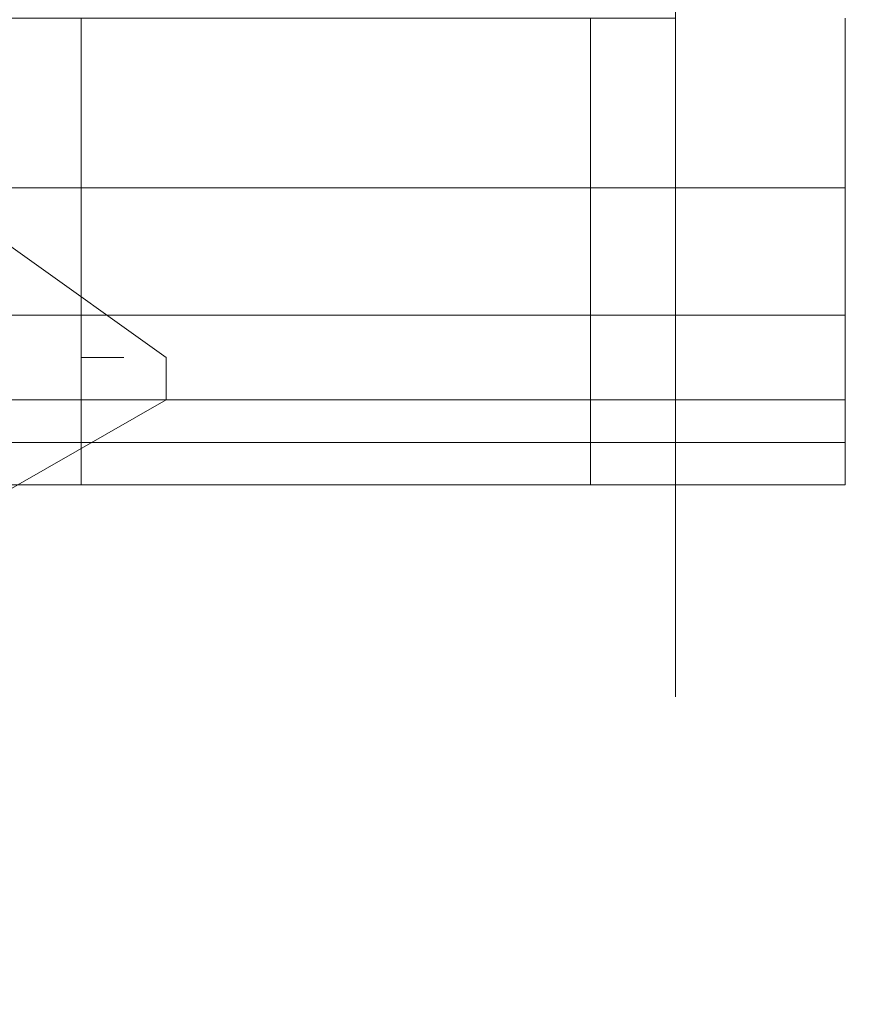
# Model space of a CAD drawing. Header units: inches. Extents: x -79624 to 52587, y -27526 to 10116.
# Tile 114 of 256: x 10288 to 10468, y -15528 to -15319. Entities that reach past the tile are written whole.
import ezdxf

# ---------------------------------------------------------------- set-up
doc = ezdxf.new("R2010")
doc.units = ezdxf.units.IN
doc.header["$MEASUREMENT"] = 0
doc.layers.add('- მექანიკური ნაწილი', color=7, linetype='Continuous', lineweight=18)
doc.layers.add('Dimensioning - General', color=7, linetype='Continuous')
doc.styles.add('GENERATED_STYLE_1', font='txt')
doc.dimstyles.new('GENERATED_STYLE__1', dxfattribs={"dimtxt": 100, "dimasz": 76, "dimexe": 0.18, "dimexo": 0.0625, "dimgap": 0, "dimtad": 0, "dimdec": 0, "dimlfac": 0.1, "dimzin": 0, "dimdsep": 46, "dimtxsty": 'GENERATED_STYLE_1', "dimblk": 'ARROWHEAD_5', "dimblk1": 'ARROWHEAD_5', "dimblk2": 'ARROWHEAD_5', "dimcen": 0.09, "dimse1": 1, "dimse2": 1, "dimclrd": 7, "dimclre": 7, "dimclrt": 7, "dimadec": 0, "dimazin": 0, "dimtfac": 1, "dimtdec": 4, "dimtmove": 0, "dimatfit": 3, "dimfxl": 1, "dimtolj": 1, "dimtzin": 0, "dimarcsym": 0})
doc.dimstyles.new('GENERATED_STYLE__2', dxfattribs={"dimtxt": 100, "dimasz": 76, "dimexe": 0.18, "dimexo": 0.0625, "dimgap": 0, "dimtad": 0, "dimtih": 1, "dimtoh": 1, "dimdec": 0, "dimlfac": 0.1, "dimzin": 0, "dimdsep": 46, "dimtxsty": 'GENERATED_STYLE_1', "dimblk": 'ARROWHEAD_5', "dimblk1": 'ARROWHEAD_5', "dimblk2": 'ARROWHEAD_5', "dimcen": 0.09, "dimse1": 1, "dimse2": 1, "dimclrd": 7, "dimclre": 7, "dimclrt": 7, "dimadec": 0, "dimazin": 0, "dimtfac": 1, "dimtdec": 4, "dimtmove": 0, "dimatfit": 3, "dimfxl": 1, "dimtolj": 1, "dimtzin": 0, "dimarcsym": 0})

# ---------------------------------------------------------------- blocks, each defined once
blk = doc.blocks.new('ARROWHEAD_5')
at = {"linetype": 'Continuous', "lineweight": 0}
blk.add_hatch(color=0, dxfattribs=at).paths.add_polyline_path([(-1, 0.2679), (0, 0), (-1, -0.2679)])
at = {"color": 0, "linetype": 'Continuous', "lineweight": 0}
blk.add_line((0, 0), (-1, 0), dxfattribs=at)
blk = doc.blocks.new('*D249')
at = {"layer": 'Defpoints', "color": 0, "linetype": 'Continuous', "transparency": 16777216}
for p in [(358.56, 209.2), (25258.56, 209.2), (1258.56, -26125.72)]:
    blk.add_point(p, dxfattribs=at)
at = {"layer": 'Dimensioning - General', "color": 7, "linetype": 'Continuous', "lineweight": -2, "transparency": 16777216}
for p, q in [((358.56, 133.2), (358.56, -12795.72)), ((358.56, -26049.72), (358.56, -13148.1))]:
    blk.add_line(p, q, dxfattribs=at)
at = {"layer": 'Dimensioning - General', "color": 7, "linetype": 'Continuous', "lineweight": -2, "transparency": 16777216, "xscale": 76.00000000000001, "yscale": 76.00000000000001, "zscale": 76.00000000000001}
for p, rotation in [((358.56, 209.2), 90), ((358.56, -26125.72), 270)]:
    blk.add_blockref('ARROWHEAD_5', p, dxfattribs=dict(at, rotation=rotation))
at = {"layer": 'Dimensioning - General', "color": 7, "linetype": 'Continuous', "lineweight": 13, "transparency": 16777216, "insert": (358.56, -12971.91), "char_height": 100, "attachment_point": 5, "rotation": 90, "style": 'GENERATED_STYLE_1'}
blk.add_mtext('\\A1;2633', dxfattribs=at)
blk = doc.blocks.new('*D264')
at = {"layer": 'Defpoints', "color": 0, "linetype": 'Continuous', "transparency": 16777216}
for p in [(7428.97, -14429.12), (51186.63, -26125.72), (51186.63, -26425.72)]:
    blk.add_point(p, dxfattribs=at)
at = {"layer": 'Dimensioning - General', "color": 7, "linetype": 'Continuous', "lineweight": -2, "transparency": 16777216}
for p, q in [((7504.97, -26425.72), (29120.84, -26425.72)), ((51110.63, -26425.72), (29468.46, -26425.72))]:
    blk.add_line(p, q, dxfattribs=at)
at = {"layer": 'Dimensioning - General', "color": 7, "linetype": 'Continuous', "lineweight": -2, "transparency": 16777216, "xscale": 76.00000000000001, "yscale": 76.00000000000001, "zscale": 76.00000000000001, "rotation": 180}
blk.add_blockref('ARROWHEAD_5', (7428.97, -26425.72), dxfattribs=at)
at = {"layer": 'Dimensioning - General', "color": 7, "linetype": 'Continuous', "lineweight": -2, "transparency": 16777216, "xscale": 76.00000000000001, "yscale": 76.00000000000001, "zscale": 76.00000000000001}
blk.add_blockref('ARROWHEAD_5', (51186.63, -26425.72), dxfattribs=at)
at = {"layer": 'Dimensioning - General', "color": 7, "linetype": 'Continuous', "lineweight": 13, "transparency": 16777216, "insert": (29294.65, -26425.72), "char_height": 100, "attachment_point": 5, "style": 'GENERATED_STYLE_1'}
blk.add_mtext('\\A1;4376', dxfattribs=at)
blk = doc.blocks.new('*D276')
at = {"layer": 'Defpoints', "color": 0, "linetype": 'Continuous', "transparency": 16777216}
for p in [(7428.97, -14429.12), (51786.63, -14429.12), (4328.73, -18360.58)]:
    blk.add_point(p, dxfattribs=at)
at = {"layer": 'Dimensioning - General', "color": 7, "linetype": 'Continuous', "lineweight": -2, "transparency": 16777216}
for p, q in [((51786.63, -14505.12), (51786.63, -16274.38)), ((51786.63, -18284.58), (51786.63, -16531.53))]:
    blk.add_line(p, q, dxfattribs=at)
at = {"layer": 'Dimensioning - General', "color": 7, "linetype": 'Continuous', "lineweight": -2, "transparency": 16777216, "xscale": 76.00000000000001, "yscale": 76.00000000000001, "zscale": 76.00000000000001}
for p, rotation in [((51786.63, -14429.12), 90), ((51786.63, -18360.58), 270)]:
    blk.add_blockref('ARROWHEAD_5', p, dxfattribs=dict(at, rotation=rotation))
at = {"layer": 'Dimensioning - General', "color": 7, "linetype": 'Continuous', "lineweight": 13, "transparency": 16777216, "insert": (51786.63, -16402.95), "char_height": 100, "attachment_point": 5, "rotation": 90, "style": 'GENERATED_STYLE_1'}
blk.add_mtext('\\A1;393', dxfattribs=at)

msp = doc.modelspace()

# ---------------------------------------------------------------- linework, layer by layer
at = {"layer": '- მექანიკური ნაწილი', "color": 7, "lineweight": 0}
for points in [[(10426.57034, -15247.24812), (10426.57034, -15193.35595), (10426.57034, -15238.26609), (10426.57034, -15193.35595), (10426.57034, -15247.24812), (10426.57034, -15292.15826), (10426.57034, -15337.0684), (10426.57034, -15292.15826)], [(10426.57034, -15364.01448), (10426.57034, -15372.99651)], [(10426.57034, -15364.01448), (10426.57034, -15372.99651)], [(10426.57034, -15399.94259), (10426.57034, -15381.97854), (10462.49845, -15381.97854), (10462.49845, -15399.94259)], [(10426.57034, -15408.92462), (10426.57034, -15399.94259), (10462.49845, -15399.94259), (10462.49845, -15408.92462)], [(10426.57034, -15399.94259), (10426.57034, -15408.92462), (10462.49845, -15408.92462), (10462.49845, -15399.94259)], [(10426.57034, -15426.88868), (10426.57034, -15435.8707)], [(10426.57034, -15426.88868), (10426.57034, -15435.8707)]]:
    msp.add_lwpolyline(points, close=True, dxfattribs=at)
for points in [[(9779.86434, -15355.03245), (10282.8579, -15355.03245), (10282.8579, -15381.97854), (10282.8579, -15337.0684), (10282.8579, -15381.97854), (10282.8579, -15337.0684), (10282.8579, -15381.97854), (10426.57034, -15381.97854), (10426.57034, -15355.03245), (10282.8579, -15355.03245), (10282.8579, -15319.10434), (10426.57034, -15319.10434), (10426.57034, -15274.1942), (10282.8579, -15274.1942), (10282.8579, -15319.10434), (10282.8579, -15274.1942), (10282.8579, -15319.10434), (9779.86434, -15319.10434)], [(10426.57034, -15292.15826), (10426.57034, -15337.0684), (10426.57034, -15292.15826)], [(10426.57034, -15337.0684), (10426.57034, -15292.15826), (10426.57034, -15337.0684)], [(10426.57034, -15292.15826), (10426.57034, -15337.0684)], [(10426.57034, -15337.0684), (10426.57034, -15292.15826)], [(10426.57034, -15292.15826), (10426.57034, -15337.0684)], [(10426.57034, -15337.0684), (10426.57034, -15292.15826)], [(10426.57034, -15292.15826), (10426.57034, -15337.0684), (10426.57034, -15292.15826)], [(10426.57034, -15337.0684), (10426.57034, -15292.15826), (10426.57034, -15337.0684)], [(10426.57034, -15292.15826), (10426.57034, -15337.0684)], [(10426.57034, -15337.0684), (10426.57034, -15292.15826)], [(10426.57034, -15381.97854), (10462.49845, -15381.97854), (10426.57034, -15381.97854), (10426.57034, -15399.94259), (10426.57034, -15381.97854), (10426.57034, -15399.94259), (10426.57034, -15381.97854), (10426.57034, -15399.94259), (10462.49845, -15399.94259), (10462.49845, -15381.97854), (10426.57034, -15381.97854), (10426.57034, -15355.03245), (10426.57034, -15319.10434), (10282.8579, -15319.10434), (9779.86434, -15319.10434)], [(9779.86434, -15399.94259), (10282.8579, -15399.94259), (10282.8579, -15381.97854), (10282.8579, -15399.94259), (10426.57034, -15399.94259), (10426.57034, -15381.97854), (10282.8579, -15381.97854), (10282.8579, -15399.94259), (10426.57034, -15399.94259), (10426.57034, -15381.97854), (10282.8579, -15381.97854), (10282.8579, -15355.03245), (10426.57034, -15355.03245), (10426.57034, -15319.10434), (10426.57034, -15355.03245), (10426.57034, -15319.10434), (10426.57034, -15355.03245), (10426.57034, -15319.10434)], [(10426.57034, -15319.10434), (10426.57034, -15355.03245), (10282.8579, -15355.03245)], [(10426.57034, -15319.10434), (10426.57034, -15355.03245), (10426.57034, -15319.10434)], [(10426.57034, -15319.10434), (10426.57034, -15355.03245), (10426.57034, -15319.10434)], [(10462.49845, -15319.10434), (10462.49845, -15355.03245), (10426.57034, -15355.03245), (10426.57034, -15319.10434)], [(10462.49845, -15319.10434), (10462.49845, -15355.03245)], [(10426.57034, -15337.0684), (10426.57034, -15337.0684)], [(10426.57034, -15337.0684), (10426.57034, -15381.97854), (10426.57034, -15337.0684)], [(10426.57034, -15381.97854), (10426.57034, -15337.0684), (10426.57034, -15381.97854)], [(10426.57034, -15337.0684), (10426.57034, -15337.0684)], [(10426.57034, -15337.0684), (10426.57034, -15381.97854)], [(10426.57034, -15381.97854), (10426.57034, -15337.0684)], [(10426.57034, -15337.0684), (10426.57034, -15381.97854)], [(10426.57034, -15381.97854), (10426.57034, -15337.0684)], [(10426.57034, -15337.0684), (10426.57034, -15337.0684)], [(10426.57034, -15337.0684), (10426.57034, -15381.97854), (10426.57034, -15337.0684)], [(10426.57034, -15381.97854), (10426.57034, -15337.0684), (10426.57034, -15381.97854)], [(10426.57034, -15337.0684), (10426.57034, -15337.0684)], [(10426.57034, -15337.0684), (10426.57034, -15381.97854)], [(10426.57034, -15381.97854), (10426.57034, -15337.0684)], [(10426.57034, -15337.0684), (10426.57034, -15381.97854)], [(10426.57034, -15381.97854), (10426.57034, -15337.0684)], [(10426.57034, -15381.97854), (10426.57034, -15355.03245), (10282.8579, -15355.03245)], [(10426.57034, -15355.03245), (10426.57034, -15381.97854), (10426.57034, -15417.90665)], [(10426.57034, -15355.03245), (10426.57034, -15381.97854), (10426.57034, -15417.90665)], [(10426.57034, -15355.03245), (10426.57034, -15381.97854), (10426.57034, -15417.90665)], [(10426.57034, -15355.03245), (10426.57034, -15381.97854), (10426.57034, -15417.90665)], [(10462.49845, -15355.03245), (10426.57034, -15355.03245)], [(10426.57034, -15381.97854), (10426.57034, -15355.03245), (10462.49845, -15355.03245)], [(10462.49845, -15355.03245), (10426.57034, -15355.03245)], [(10426.57034, -15355.03245), (10426.57034, -15381.97854), (10426.57034, -15408.92462)], [(10426.57034, -15355.03245), (10426.57034, -15381.97854), (10426.57034, -15408.92462)], [(10426.57034, -15355.03245), (10426.57034, -15381.97854), (10426.57034, -15408.92462)], [(10426.57034, -15355.03245), (10426.57034, -15381.97854), (10426.57034, -15408.92462)], [(10462.49845, -15355.03245), (10462.49845, -15381.97854)], [(10462.49845, -15381.97854), (10462.49845, -15355.03245)], [(10426.57034, -15364.01448), (10426.57034, -15364.01448)], [(10426.57034, -15364.01448), (10426.57034, -15364.01448)], [(10426.57034, -15364.01448), (10426.57034, -15364.01448)], [(10426.57034, -15364.01448), (10426.57034, -15364.01448)], [(10426.57034, -15364.01448), (10426.57034, -15372.99651)], [(10426.57034, -15372.99651), (10426.57034, -15364.01448)], [(10426.57034, -15364.01448), (10426.57034, -15364.01448)], [(10426.57034, -15364.01448), (10426.57034, -15372.99651)], [(10426.57034, -15372.99651), (10426.57034, -15364.01448)], [(10426.57034, -15364.01448), (10426.57034, -15364.01448)], [(10426.57034, -15372.99651), (10426.57034, -15372.99651)], [(10426.57034, -15372.99651), (10426.57034, -15372.99651)], [(10426.57034, -15372.99651), (10426.57034, -15372.99651)], [(10426.57034, -15372.99651), (10426.57034, -15372.99651)], [(10282.8579, -15381.97854), (10426.57034, -15381.97854)], [(10426.57034, -15381.97854), (10426.57034, -15381.97854)], [(10426.57034, -15381.97854), (10426.57034, -15417.90665), (10426.57034, -15381.97854)], [(10426.57034, -15417.90665), (10426.57034, -15381.97854), (10426.57034, -15417.90665)], [(10426.57034, -15381.97854), (10426.57034, -15381.97854)], [(10426.57034, -15381.97854), (10426.57034, -15399.94259)], [(10426.57034, -15399.94259), (10426.57034, -15381.97854)], [(10426.57034, -15381.97854), (10426.57034, -15399.94259)], [(10426.57034, -15399.94259), (10426.57034, -15381.97854)], [(10426.57034, -15381.97854), (10426.57034, -15381.97854)], [(10426.57034, -15381.97854), (10426.57034, -15408.92462), (10426.57034, -15381.97854)], [(10426.57034, -15408.92462), (10426.57034, -15381.97854), (10426.57034, -15408.92462)], [(10426.57034, -15381.97854), (10426.57034, -15381.97854)], [(10300.82195, -15390.96057), (10309.80398, -15390.96057), (10300.82195, -15390.96057)], [(10300.82195, -15390.96057), (10309.80398, -15390.96057), (10300.82195, -15390.96057)], [(10309.80398, -15390.96057), (10309.80398, -15390.96057)], [(10309.80398, -15390.96057), (10309.80398, -15390.96057)], [(9779.86434, -15417.90665), (10282.8579, -15417.90665), (10282.8579, -15408.92462), (10426.57034, -15408.92462), (10426.57034, -15417.90665), (10426.57034, -15408.92462), (10462.49845, -15408.92462), (10462.49845, -15417.90665), (10426.57034, -15417.90665), (10426.57034, -15408.92462), (10426.57034, -15399.94259), (10426.57034, -15408.92462), (10426.57034, -15399.94259), (10426.57034, -15408.92462), (10462.49845, -15408.92462), (10462.49845, -15417.90665), (10426.57034, -15417.90665), (10426.57034, -15408.92462), (10426.57034, -15417.90665), (10426.57034, -15408.92462), (10426.57034, -15417.90665), (10282.8579, -15417.90665), (10282.8579, -15408.92462), (9779.86434, -15408.92462)], [(10282.8579, -15399.94259), (10426.57034, -15399.94259)], [(10426.57034, -15399.94259), (10426.57034, -15408.92462), (10282.8579, -15408.92462)], [(10282.8579, -15408.92462), (10426.57034, -15408.92462), (10426.57034, -15399.94259), (10282.8579, -15399.94259)], [(10426.57034, -15399.94259), (10426.57034, -15408.92462)], [(10426.57034, -15408.92462), (10426.57034, -15399.94259)], [(10426.57034, -15399.94259), (10426.57034, -15408.92462)], [(10426.57034, -15408.92462), (10426.57034, -15399.94259)], [(10282.8579, -15408.92462), (10426.57034, -15408.92462), (10426.57034, -15417.90665), (10282.8579, -15417.90665)], [(10426.57034, -15408.92462), (10426.57034, -15408.92462)], [(10426.57034, -15408.92462), (10426.57034, -15435.8707), (10426.57034, -15408.92462)], [(10426.57034, -15435.8707), (10426.57034, -15408.92462), (10426.57034, -15435.8707)], [(10426.57034, -15408.92462), (10426.57034, -15408.92462)], [(10426.57034, -15408.92462), (10426.57034, -15435.8707)], [(10426.57034, -15408.92462), (10426.57034, -15417.90665)], [(10426.57034, -15417.90665), (10426.57034, -15408.92462)], [(10426.57034, -15435.8707), (10426.57034, -15408.92462)], [(10426.57034, -15408.92462), (10426.57034, -15435.8707)], [(10426.57034, -15408.92462), (10426.57034, -15417.90665)], [(10426.57034, -15417.90665), (10426.57034, -15408.92462)], [(10426.57034, -15435.8707), (10426.57034, -15408.92462)], [(10426.57034, -15417.90665), (10426.57034, -15417.90665)], [(10426.57034, -15417.90665), (10426.57034, -15435.8707), (10426.57034, -15417.90665)], [(10426.57034, -15435.8707), (10426.57034, -15417.90665), (10426.57034, -15435.8707)], [(10426.57034, -15417.90665), (10426.57034, -15417.90665)], [(10426.57034, -15417.90665), (10426.57034, -15435.8707)], [(10426.57034, -15435.8707), (10426.57034, -15417.90665)], [(10426.57034, -15417.90665), (10426.57034, -15435.8707)], [(10426.57034, -15435.8707), (10426.57034, -15417.90665)], [(10426.57034, -15426.88868), (10426.57034, -15417.90665)], [(10426.57034, -15417.90665), (10426.57034, -15417.90665)], [(10426.57034, -15417.90665), (10426.57034, -15426.88868)], [(10426.57034, -15426.88868), (10426.57034, -15417.90665)], [(10426.57034, -15417.90665), (10426.57034, -15417.90665)], [(10426.57034, -15417.90665), (10426.57034, -15426.88868)], [(10426.57034, -15426.88868), (10426.57034, -15417.90665)], [(10426.57034, -15417.90665), (10426.57034, -15417.90665)], [(10426.57034, -15417.90665), (10426.57034, -15426.88868)], [(10426.57034, -15426.88868), (10426.57034, -15417.90665)], [(10426.57034, -15417.90665), (10426.57034, -15417.90665)], [(10426.57034, -15417.90665), (10426.57034, -15426.88868)], [(10426.57034, -15426.88868), (10426.57034, -15426.88868)], [(10426.57034, -15426.88868), (10426.57034, -15426.88868)], [(10426.57034, -15426.88868), (10426.57034, -15426.88868)], [(10426.57034, -15426.88868), (10426.57034, -15435.8707)], [(10426.57034, -15435.8707), (10426.57034, -15426.88868)], [(10426.57034, -15426.88868), (10426.57034, -15426.88868)], [(10426.57034, -15426.88868), (10426.57034, -15435.8707)], [(10426.57034, -15435.8707), (10426.57034, -15426.88868)], [(10426.57034, -15426.88868), (10426.57034, -15426.88868)], [(10426.57034, -15426.88868), (10426.57034, -15426.88868)], [(10426.57034, -15426.88868), (10426.57034, -15426.88868)], [(10426.57034, -15426.88868), (10426.57034, -15426.88868)], [(10426.57034, -15426.88868), (10426.57034, -15426.88868)], [(10426.57034, -15435.8707), (10426.57034, -15435.8707)], [(10426.57034, -15435.8707), (10426.57034, -15453.83476), (10426.57034, -15435.8707)], [(10426.57034, -15453.83476), (10426.57034, -15435.8707), (10426.57034, -15453.83476)], [(10426.57034, -15435.8707), (10426.57034, -15435.8707)], [(10426.57034, -15435.8707), (10426.57034, -15453.83476)], [(10426.57034, -15453.83476), (10426.57034, -15435.8707)], [(10426.57034, -15435.8707), (10426.57034, -15453.83476)], [(10426.57034, -15453.83476), (10426.57034, -15435.8707)], [(10426.57034, -15435.8707), (10426.57034, -15435.8707)], [(10426.57034, -15435.8707), (10426.57034, -15435.8707)], [(10426.57034, -15435.8707), (10426.57034, -15435.8707)], [(10426.57034, -15435.8707), (10426.57034, -15435.8707)], [(10426.57034, -15435.8707), (10426.57034, -15435.8707)], [(10426.57034, -15435.8707), (10426.57034, -15453.83476), (10426.57034, -15435.8707)], [(10426.57034, -15453.83476), (10426.57034, -15435.8707), (10426.57034, -15453.83476)], [(10426.57034, -15435.8707), (10426.57034, -15435.8707)], [(10426.57034, -15435.8707), (10426.57034, -15453.83476)], [(10426.57034, -15453.83476), (10426.57034, -15435.8707)], [(10426.57034, -15435.8707), (10426.57034, -15453.83476)], [(10426.57034, -15453.83476), (10426.57034, -15435.8707)], [(10426.57034, -15453.83476), (10426.57034, -15453.83476)], [(10426.57034, -15453.83476), (10426.57034, -15462.81679), (10426.57034, -15453.83476)], [(10426.57034, -15462.81679), (10426.57034, -15453.83476), (10426.57034, -15462.81679)], [(10426.57034, -15453.83476), (10426.57034, -15453.83476)], [(10426.57034, -15453.83476), (10426.57034, -15462.81679)], [(10426.57034, -15462.81679), (10426.57034, -15453.83476)], [(10426.57034, -15453.83476), (10426.57034, -15462.81679)], [(10426.57034, -15462.81679), (10426.57034, -15453.83476)], [(10426.57034, -15453.83476), (10426.57034, -15453.83476)], [(10426.57034, -15453.83476), (10426.57034, -15453.83476)], [(10426.57034, -15453.83476), (10426.57034, -15453.83476)], [(10426.57034, -15453.83476), (10426.57034, -15453.83476)], [(10426.57034, -15453.83476), (10426.57034, -15453.83476)], [(10426.57034, -15462.81679), (10426.57034, -15462.81679)]]:
    msp.add_lwpolyline(points, dxfattribs=at)
at = {"layer": '- მექანიკური ნაწილი', "color": 8, "lineweight": 0, "true_color": 0x767676}
for points in [[(10408.60629, -15355.03245), (10408.60629, -15319.10434), (10300.82195, -15319.10434), (10300.82195, -15355.03245)], [(10408.60629, -15319.10434), (10408.60629, -15355.03245), (10300.82195, -15355.03245), (10300.82195, -15319.10434)], [(10408.60629, -15381.97854), (10408.60629, -15355.03245), (10300.82195, -15355.03245), (10300.82195, -15381.97854)], [(10408.60629, -15399.94259), (10408.60629, -15381.97854), (10300.82195, -15381.97854), (10300.82195, -15399.94259)], [(10408.60629, -15381.97854), (10408.60629, -15399.94259), (10300.82195, -15399.94259), (10300.82195, -15381.97854)], [(10408.60629, -15408.92462), (10408.60629, -15399.94259), (10300.82195, -15399.94259), (10300.82195, -15408.92462)], [(10408.60629, -15417.90665), (10408.60629, -15408.92462), (10300.82195, -15408.92462), (10300.82195, -15417.90665)]]:
    msp.add_lwpolyline(points, close=True, dxfattribs=at)
at = {"layer": '- მექანიკური ნაწილი', "lineweight": 0}
for points in [[(10318.78601, -15390.96057), (10255.91181, -15346.05043), (10318.78601, -15390.96057)], [(10318.78601, -15390.96057), (10318.78601, -15390.96057)], [(10318.78601, -15399.94259), (10318.78601, -15390.96057), (10318.78601, -15399.94259)], [(10318.78601, -15390.96057), (10318.78601, -15390.96057)], [(10255.91181, -15435.8707), (10318.78601, -15399.94259), (10255.91181, -15435.8707)]]:
    msp.add_lwpolyline(points, dxfattribs=at)
at = {"layer": '- მექანიკური ნაწილი', "color": 8, "lineweight": 0, "true_color": 0x767676}
for points in [[(10300.82195, -15381.97854), (10300.82195, -15355.03245)], [(10408.60629, -15355.03245), (10408.60629, -15381.97854), (10300.82195, -15381.97854)], [(10300.82195, -15355.03245), (10408.60629, -15355.03245)], [(10300.82195, -15408.92462), (10300.82195, -15399.94259)], [(10408.60629, -15399.94259), (10408.60629, -15408.92462), (10300.82195, -15408.92462)], [(10300.82195, -15399.94259), (10408.60629, -15399.94259)], [(10300.82195, -15417.90665), (10300.82195, -15408.92462)], [(10408.60629, -15408.92462), (10408.60629, -15417.90665), (10300.82195, -15417.90665)], [(10300.82195, -15408.92462), (10408.60629, -15408.92462)]]:
    msp.add_lwpolyline(points, dxfattribs=at)

# ---------------------------------------------------------------- dimensions: what is measured, and where the dimension line sits
at = {"layer": 'Dimensioning - General', "color": 7, "linetype": 'Continuous', "lineweight": 13}
for base, p1, p2, picture, middle in [((358.55594, 209.20337), (1258.55593, -26125.72241), (25258.55593, 209.20337), '*D249', (358.55594, -12971.91402)), ((51786.62821, -14429.12325), (4328.72843, -18360.58402), (7428.96845, -14429.12325), '*D276', (51786.62821, -16402.95414))]:
    dim = msp.add_linear_dim(base=base, p1=p1, p2=p2, angle=90, dimstyle='GENERATED_STYLE__1', dxfattribs=at)
    dim.commit()
    dim.dimension.update_dxf_attribs({"geometry": picture, "text_midpoint": middle, "dimtype": 160, "text_rotation": 90})
dim = msp.add_linear_dim(base=(51186.62821, -26425.72242), p1=(7428.96845, -14429.12325), p2=(51186.62821, -26125.72241), dimstyle='GENERATED_STYLE__2', dxfattribs=at)
dim.commit()
dim.dimension.update_dxf_attribs({"geometry": '*D264', "text_midpoint": (29294.65282, -26425.72242), "dimtype": 160})

doc.saveas('drawing.dxf')
